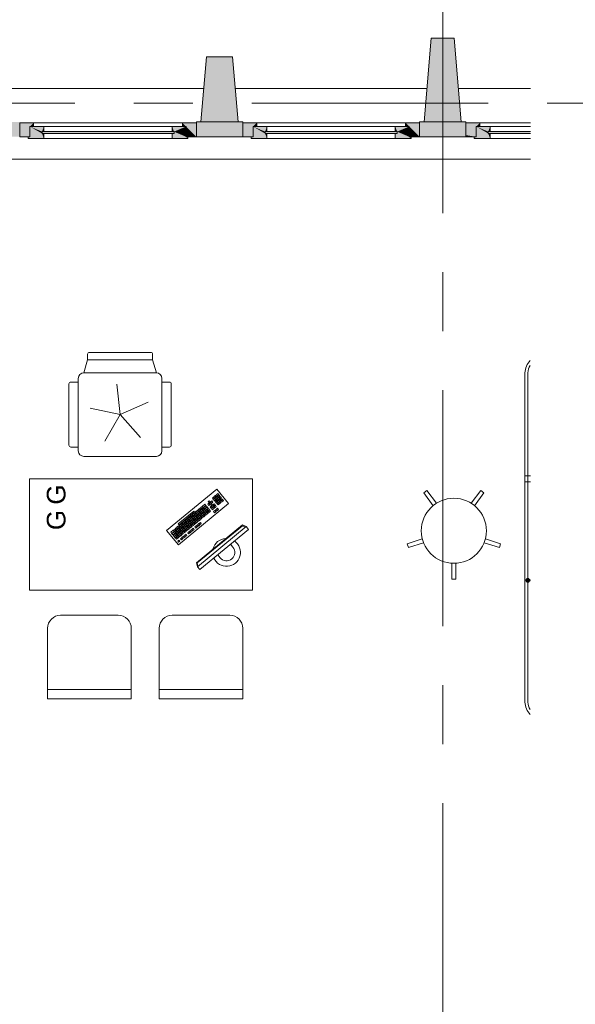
# Model space of a CAD drawing. Header units: centimetres. Extents: x -2574 to 3083, y -1 to 3760.
# Tile 35 of 58: x 1890 to 2189, y 487 to 1016. Entities that reach past the tile are written whole.
import ezdxf

# ---------------------------------------------------------------- set-up
doc = ezdxf.new("R2010")
doc.units = ezdxf.units.CM
doc.linetypes.add('Oś', pattern=[222.25, 127, -31.75, 31.75, -31.75])
for name, color, linetype, lineweight in [('A-ANNO-NOTE', 131, 'Continuous', 13), ('A-GLAZ', 151, 'Continuous', 13), ('A-WALL', 113, 'Continuous', 13), ('I-FURN', 30, 'Continuous', 9), ('Q-SPCQ', 91, 'Continuous', 9), ('S-GRID', 1, 'Continuous', 13)]:
    doc.layers.add(name, color=color, linetype=linetype, lineweight=lineweight)
doc.layers.add('A-WALL-PATT', color=111, linetype='Continuous', lineweight=13, plot=False)
doc.styles.add('Arial_1', font='arial.ttf', dxfattribs={"height": 10})

msp = doc.modelspace()

# ---------------------------------------------------------------- linework, layer by layer
at = {"layer": 'A-GLAZ', "color": 251, "lineweight": 9}
for p, q in [((1897.38, 960.83), (1889.88, 960.83)), ((1889.88, 960.83), (1889.88, 953.33)), ((1889.88, 960.83), (1984.88, 960.83)), ((1897.38, 958.83), (1897.38, 960.83)), ((1977.38, 960.83), (1897.38, 960.83)), ((1984.88, 960.83), (1977.38, 960.83)), ((1977.38, 960.83), (1977.38, 958.83)), ((1984.88, 953.33), (1984.88, 960.83)), ((2017.38, 960.83), (2009.88, 960.83)), ((2009.88, 960.83), (2009.88, 953.33)), ((2009.88, 960.83), (2104.88, 960.83)), ((2017.38, 958.83), (2017.38, 960.83)), ((2097.38, 960.83), (2017.38, 960.83)), ((2104.88, 960.83), (2097.38, 960.83)), ((2097.38, 960.83), (2097.38, 958.83)), ((2104.88, 953.33), (2104.88, 960.83)), ((2137.38, 960.83), (2129.88, 960.83)), ((2129.88, 960.83), (2129.88, 953.33)), ((2129.88, 960.83), (2164.52, 960.83)), ((2137.38, 958.83), (2137.38, 960.83)), ((2164.52, 960.83), (2137.38, 960.83)), ((1902.88, 958.83), (1895.38, 958.83)), ((1895.38, 958.83), (1895.38, 953.33)), ((1895.38, 953.33), (1895.38, 958.83)), ((1895.38, 958.83), (1897.38, 958.83)), ((1972.88, 956.08), (1901.88, 956.08)), ((1901.88, 956.08), (1901.88, 955.08)), ((1901.88, 955.08), (1901.88, 956.08)), ((1901.88, 956.08), (1902.88, 956.08)), ((1901.88, 955.08), (1972.88, 955.08)), ((1902.88, 955.08), (1901.88, 955.08)), ((1902.88, 956.08), (1902.88, 958.83)), ((1971.88, 958.83), (1902.88, 958.83)), ((1902.88, 952.33), (1902.88, 955.08)), ((1979.38, 958.83), (1971.88, 958.83)), ((1971.88, 958.83), (1971.88, 956.08)), ((1971.88, 956.08), (1972.88, 956.08)), ((1971.88, 955.08), (1971.88, 952.33)), ((1972.88, 955.08), (1971.88, 955.08)), ((1972.88, 955.08), (1972.88, 956.08)), ((1972.88, 956.08), (1972.88, 955.08)), ((1977.38, 958.83), (1979.38, 958.83)), ((1979.38, 953.33), (1979.38, 958.83)), ((1979.38, 958.83), (1979.38, 953.33)), ((2022.88, 958.83), (2015.38, 958.83)), ((2015.38, 958.83), (2015.38, 953.33)), ((2015.38, 953.33), (2015.38, 958.83)), ((2015.38, 958.83), (2017.38, 958.83)), ((2092.88, 956.08), (2021.88, 956.08)), ((2021.88, 956.08), (2021.88, 955.08)), ((2021.88, 955.08), (2021.88, 956.08)), ((2021.88, 956.08), (2022.88, 956.08)), ((2021.88, 955.08), (2092.88, 955.08)), ((2022.88, 955.08), (2021.88, 955.08)), ((2022.88, 956.08), (2022.88, 958.83)), ((2091.88, 958.83), (2022.88, 958.83)), ((2022.88, 952.33), (2022.88, 955.08)), ((2099.38, 958.83), (2091.88, 958.83)), ((2091.88, 958.83), (2091.88, 956.08)), ((2091.88, 956.08), (2092.88, 956.08)), ((2091.88, 955.08), (2091.88, 952.33)), ((2092.88, 955.08), (2091.88, 955.08)), ((2092.88, 955.08), (2092.88, 956.08)), ((2092.88, 956.08), (2092.88, 955.08)), ((2097.38, 958.83), (2099.38, 958.83)), ((2099.38, 953.33), (2099.38, 958.83)), ((2099.38, 958.83), (2099.38, 953.33)), ((2142.88, 958.83), (2135.38, 958.83)), ((2135.38, 958.83), (2135.38, 953.33)), ((2135.38, 953.33), (2135.38, 958.83)), ((2135.38, 958.83), (2137.38, 958.83)), ((2164.52, 956.08), (2141.88, 956.08)), ((2141.88, 956.08), (2141.88, 955.08)), ((2141.88, 955.08), (2141.88, 956.08)), ((2141.88, 956.08), (2142.88, 956.08)), ((2141.88, 955.08), (2164.52, 955.08)), ((2142.88, 955.08), (2141.88, 955.08)), ((2142.88, 956.08), (2142.88, 958.83)), ((2164.52, 958.83), (2142.88, 958.83)), ((2142.88, 952.33), (2142.88, 955.08)), ((1889.88, 953.33), (1895.38, 953.33)), ((1895.38, 953.33), (1894.38, 953.33)), ((1894.38, 953.33), (1894.38, 952.33)), ((1894.38, 952.33), (1902.88, 952.33)), ((1971.88, 952.33), (1902.88, 952.33)), ((1971.88, 952.33), (1980.38, 952.33)), ((1980.38, 953.33), (1979.38, 953.33)), ((1979.38, 953.33), (1984.88, 953.33)), ((1980.38, 952.33), (1980.38, 953.33)), ((2009.88, 953.33), (2015.38, 953.33)), ((2015.38, 953.33), (2014.38, 953.33)), ((2014.38, 953.33), (2014.38, 952.33)), ((2014.38, 952.33), (2022.88, 952.33)), ((2091.88, 952.33), (2022.88, 952.33)), ((2091.88, 952.33), (2100.38, 952.33)), ((2100.38, 953.33), (2099.38, 953.33)), ((2099.38, 953.33), (2104.88, 953.33)), ((2100.38, 952.33), (2100.38, 953.33)), ((2129.88, 953.33), (2135.38, 953.33)), ((2135.38, 953.33), (2134.38, 953.33)), ((2134.38, 953.33), (2134.38, 952.33)), ((2134.38, 952.33), (2142.88, 952.33)), ((2164.52, 952.33), (2142.88, 952.33))]:
    msp.add_line(p, q, dxfattribs=at)
at = {"layer": 'A-GLAZ', "color": 251, "linetype": 'Continuous', "lineweight": 9, "extrusion": (0, 0, -1)}
for points in [[(-1895.38, 953.33), (-1889.88, 960.83), (-1889.88, 953.33)], [(-1889.88, 960.83), (-1895.38, 953.33), (-1895.38, 958.83)], [(-1889.88, 960.83), (-1895.38, 958.83), (-1897.38, 960.83)], [(-1897.38, 960.83), (-1895.38, 958.83), (-1897.38, 958.83)], [(-1979.38, 958.83), (-1977.38, 960.83), (-1977.38, 958.83)], [(-1977.38, 960.83), (-1979.38, 958.83), (-1984.88, 960.83)], [(-1984.88, 960.83), (-1979.38, 958.83), (-1984.88, 953.33)], [(-2015.38, 953.33), (-2009.88, 960.83), (-2009.88, 953.33)], [(-2009.88, 960.83), (-2015.38, 953.33), (-2015.38, 958.83)], [(-2009.88, 960.83), (-2015.38, 958.83), (-2017.38, 960.83)], [(-2017.38, 960.83), (-2015.38, 958.83), (-2017.38, 958.83)], [(-2099.38, 958.83), (-2097.38, 960.83), (-2097.38, 958.83)], [(-2097.38, 960.83), (-2099.38, 958.83), (-2104.88, 960.83)], [(-2104.88, 960.83), (-2099.38, 958.83), (-2104.88, 953.33)], [(-2129.88, 954.18), (-2135.38, 953.33), (-2129.88, 960.83)], [(-2129.88, 960.83), (-2135.38, 953.33), (-2135.38, 958.83)], [(-2129.88, 960.83), (-2135.38, 958.83), (-2137.38, 960.83)], [(-2137.38, 960.83), (-2135.38, 958.83), (-2137.38, 958.83)], [(-1895.38, 953.33), (-1902.88, 952.33), (-1895.38, 958.83)], [(-1895.38, 958.83), (-1902.88, 952.33), (-1901.88, 955.08)], [(-1895.38, 958.83), (-1901.88, 956.08), (-1902.88, 958.83)], [(-1901.88, 956.08), (-1895.38, 958.83), (-1901.88, 955.08)], [(-1902.88, 958.83), (-1901.88, 956.08), (-1902.88, 956.08)], [(-1960.21, 955.08), (-1901.88, 956.08), (-1901.88, 955.08)], [(-1901.88, 956.08), (-1960.21, 955.08), (-1972.88, 956.08)], [(-1901.88, 955.08), (-1902.88, 952.33), (-1902.88, 955.08)], [(-1972.88, 956.08), (-1960.21, 955.08), (-1972.88, 955.08)], [(-1972.88, 956.08), (-1971.88, 958.83), (-1971.88, 956.08)], [(-1971.88, 958.83), (-1972.88, 956.08), (-1979.38, 958.83)], [(-1980.38, 952.33), (-1971.88, 955.08), (-1971.88, 952.33)], [(-1971.88, 955.08), (-1980.38, 952.33), (-1972.88, 955.08)], [(-1979.38, 958.83), (-1972.88, 956.08), (-1979.38, 953.33)], [(-1972.88, 955.08), (-1980.38, 952.33), (-1972.88, 956.08)], [(-1972.88, 956.08), (-1980.38, 952.33), (-1979.38, 953.33)], [(-1984.88, 953.33), (-1979.38, 958.83), (-1979.38, 953.33)], [(-2015.38, 953.33), (-2022.88, 952.33), (-2015.38, 958.83)], [(-2015.38, 958.83), (-2022.88, 952.33), (-2021.88, 955.08)], [(-2015.38, 958.83), (-2021.88, 956.08), (-2022.88, 958.83)], [(-2021.88, 956.08), (-2015.38, 958.83), (-2021.88, 955.08)], [(-2022.88, 958.83), (-2021.88, 956.08), (-2022.88, 956.08)], [(-2080.21, 955.08), (-2021.88, 956.08), (-2021.88, 955.08)], [(-2021.88, 956.08), (-2080.21, 955.08), (-2092.88, 956.08)], [(-2021.88, 955.08), (-2022.88, 952.33), (-2022.88, 955.08)], [(-2092.88, 956.08), (-2080.21, 955.08), (-2092.88, 955.08)], [(-2092.88, 956.08), (-2091.88, 958.83), (-2091.88, 956.08)], [(-2091.88, 958.83), (-2092.88, 956.08), (-2099.38, 958.83)], [(-2100.38, 952.33), (-2091.88, 955.08), (-2091.88, 952.33)], [(-2091.88, 955.08), (-2100.38, 952.33), (-2092.88, 955.08)], [(-2099.38, 958.83), (-2092.88, 956.08), (-2099.38, 953.33)], [(-2092.88, 955.08), (-2100.38, 952.33), (-2092.88, 956.08)], [(-2092.88, 956.08), (-2100.38, 952.33), (-2099.38, 953.33)], [(-2104.88, 953.33), (-2099.38, 958.83), (-2099.38, 953.33)], [(-2135.38, 953.33), (-2129.88, 954.18), (-2129.88, 953.33)], [(-2135.38, 953.33), (-2142.88, 952.33), (-2135.38, 958.83)], [(-2135.38, 958.83), (-2142.88, 952.33), (-2141.88, 955.08)], [(-2135.38, 958.83), (-2141.88, 956.08), (-2142.88, 958.83)], [(-2141.88, 956.08), (-2135.38, 958.83), (-2141.88, 955.08)], [(-2142.88, 958.83), (-2141.88, 956.08), (-2142.88, 956.08)], [(-2164.52, 955.08), (-2141.88, 956.08), (-2141.88, 955.08)], [(-2141.88, 956.08), (-2164.52, 955.08), (-2164.52, 956.08)], [(-2141.88, 955.08), (-2142.88, 952.33), (-2142.88, 955.08)], [(-1902.88, 952.33), (-1894.38, 953.33), (-1894.38, 952.33)], [(-1894.38, 953.33), (-1902.88, 952.33), (-1895.38, 953.33)], [(-1979.38, 953.33), (-1980.38, 952.33), (-1980.38, 953.33)], [(-2022.88, 952.33), (-2014.38, 953.33), (-2014.38, 952.33)], [(-2014.38, 953.33), (-2022.88, 952.33), (-2015.38, 953.33)], [(-2099.38, 953.33), (-2100.38, 952.33), (-2100.38, 953.33)], [(-2142.88, 952.33), (-2134.38, 953.33), (-2134.38, 952.33)], [(-2134.38, 953.33), (-2142.88, 952.33), (-2135.38, 953.33)]]:
    msp.add_solid(points, dxfattribs=at)
at = {"layer": 'A-WALL', "color": 251, "lineweight": 9}
for p, q in [((2111.23, 1006.33), (2107.38, 961.33)), ((2123.52, 1006.33), (2111.23, 1006.33)), ((2127.38, 961.33), (2123.52, 1006.33)), ((1990.38, 996.33), (1987.38, 961.33)), ((2004.38, 996.33), (1990.38, 996.33)), ((2007.38, 961.33), (2004.38, 996.33)), ((1885.83, 979.33), (1988.92, 979.33)), ((2005.83, 979.33), (2108.92, 979.33)), ((2125.83, 979.33), (2164.52, 979.33)), ((1987.38, 961.33), (1984.88, 961.33)), ((1984.88, 961.33), (1984.88, 960.83)), ((2007.38, 961.33), (1987.38, 961.33)), ((1987.38, 961.33), (2007.38, 961.33)), ((2009.88, 961.33), (2007.38, 961.33)), ((2009.88, 960.83), (2009.88, 961.33)), ((2107.38, 961.33), (2104.88, 961.33)), ((2104.88, 961.33), (2104.88, 960.83)), ((2127.38, 961.33), (2107.38, 961.33)), ((2107.38, 961.33), (2127.38, 961.33)), ((2129.88, 961.33), (2127.38, 961.33)), ((2129.88, 960.83), (2129.88, 961.33)), ((1984.88, 953.33), (2009.88, 953.33)), ((2104.88, 953.33), (2129.88, 953.33)), ((2164.52, 941.33), (1883.38, 941.33))]:
    msp.add_line(p, q, dxfattribs=at)
at = {"layer": 'A-WALL', "color": 251, "linetype": 'Continuous', "lineweight": 9, "extrusion": (0, 0, -1)}
for points in [[(-2108.09, 961.33), (-2111.23, 1006.33), (-2107.38, 961.33)], [(-2111.23, 1006.33), (-2108.09, 961.33), (-2127.38, 961.33)], [(-2111.23, 1006.33), (-2127.38, 961.33), (-2123.52, 1006.33)], [(-1989.28, 983.53), (-2007.38, 961.33), (-1990.38, 996.33)], [(-1990.38, 996.33), (-2007.38, 961.33), (-2004.38, 996.33)], [(-2007.38, 961.33), (-1989.28, 983.53), (-1987.38, 961.33)]]:
    msp.add_solid(points, dxfattribs=at)
at = {"layer": 'A-WALL-PATT', "color": 251, "linetype": 'Continuous', "lineweight": 9, "extrusion": (0, 0, -1)}
for points in [[(-1864.88, 961.33), (-1871.38, 953.33), (-1889.88, 961.33)], [(-1889.88, 961.33), (-1871.38, 953.33), (-1882.36, 953.33)], [(-1889.88, 961.33), (-1882.36, 953.33), (-1889.88, 953.33)], [(-1984.88, 954.18), (-2009.88, 953.33), (-1984.88, 961.33)], [(-1984.88, 961.33), (-2009.88, 953.33), (-2009.88, 961.33)], [(-2108.09, 953.33), (-2104.88, 961.33), (-2104.88, 953.33)], [(-2104.88, 961.33), (-2108.09, 953.33), (-2129.88, 961.33)], [(-2129.88, 961.33), (-2108.09, 953.33), (-2129.88, 953.33)], [(-2009.88, 953.33), (-1984.88, 954.18), (-1984.88, 953.33)]]:
    msp.add_solid(points, dxfattribs=at)
at = {"layer": 'I-FURN', "color": 253, "lineweight": 9}
for p, q in [((1960.38, 837.33), (1927.38, 837.33)), ((1924.38, 826.33), (1926.38, 833.33)), ((1926.38, 833.33), (1926.38, 836.33)), ((1961.38, 833.33), (1926.38, 833.33)), ((1961.38, 836.33), (1961.38, 833.33)), ((1961.38, 833.33), (1963.38, 826.33)), ((1921.38, 821.33), (1917.38, 821.33)), ((1921.38, 823.33), (1921.38, 784.33)), ((1963.38, 826.33), (1924.38, 826.33)), ((1966.38, 784.33), (1966.38, 823.33)), ((1966.38, 821.33), (1970.38, 821.33)), ((1916.38, 820.33), (1916.38, 787.33)), ((1943.88, 803.83), (1942.15, 820.24)), ((1971.38, 787.33), (1971.38, 820.33)), ((1927.74, 807.26), (1943.88, 803.83)), ((1958.95, 810.54), (1943.88, 803.83)), ((1943.88, 803.83), (1935.63, 789.54)), ((1943.88, 803.83), (1954.92, 791.56)), ((1921.38, 786.33), (1917.38, 786.33)), ((1966.38, 786.33), (1970.38, 786.33)), ((1924.38, 781.33), (1963.38, 781.33)), ((1895.14, 769.33), (2015.14, 769.33)), ((1895.14, 709.33), (1895.14, 769.33)), ((2015.14, 769.33), (2015.14, 709.33)), ((1968.86, 741.48), (1995.89, 763.71)), ((1995.89, 763.71), (2002.24, 755.98)), ((1994.12, 759.41), (1993.5, 758.9)), ((1993.5, 758.9), (1994.01, 758.28)), ((1994.01, 758.28), (1994.63, 758.79)), ((1994.63, 758.79), (1994.12, 759.41)), ((1994.76, 758.63), (1994.14, 758.12)), ((1994.14, 758.12), (1994.65, 757.51)), ((1994.9, 760.04), (1994.28, 759.53)), ((1994.28, 759.53), (1994.79, 758.91)), ((1994.65, 757.51), (1995.27, 758.01)), ((1995.27, 758.01), (1994.76, 758.63)), ((1995.39, 757.86), (1994.78, 757.35)), ((1994.79, 758.91), (1995.4, 759.42)), ((1995.4, 759.42), (1994.9, 760.04)), ((1995.53, 759.27), (1994.91, 758.76)), ((1994.91, 758.76), (1995.42, 758.14)), ((1995.67, 760.68), (1995.05, 760.17)), ((1995.05, 760.17), (1995.56, 759.55)), ((1995.9, 757.24), (1995.39, 757.86)), ((1995.42, 758.14), (1996.04, 758.65)), ((1996.04, 758.65), (1995.53, 759.27)), ((1996.17, 758.5), (1995.55, 757.99)), ((1995.55, 757.99), (1996.06, 757.37)), ((1995.56, 759.55), (1996.18, 760.06)), ((1996.18, 760.06), (1995.67, 760.68)), ((1996.3, 759.9), (1995.68, 759.4)), ((1995.68, 759.4), (1996.19, 758.78)), ((1996.44, 761.31), (1995.82, 760.8)), ((1995.82, 760.8), (1996.33, 760.18)), ((1996.06, 757.37), (1996.67, 757.88)), ((1996.67, 757.88), (1996.17, 758.5)), ((1996.8, 757.72), (1996.18, 757.22)), ((1996.19, 758.78), (1996.81, 759.29)), ((1996.81, 759.29), (1996.3, 759.9)), ((1996.94, 759.13), (1996.32, 758.62)), ((1996.32, 758.62), (1996.83, 758)), ((1996.33, 760.18), (1996.95, 760.69)), ((1996.95, 760.69), (1996.44, 761.31)), ((1997.08, 760.54), (1996.46, 760.03)), ((1996.46, 760.03), (1996.97, 759.41)), ((1997.31, 757.11), (1996.8, 757.72)), ((1996.83, 758), (1997.45, 758.51)), ((1997.45, 758.51), (1996.94, 759.13)), ((1997.57, 758.36), (1996.96, 757.85)), ((1996.96, 757.85), (1997.46, 757.23)), ((1996.97, 759.41), (1997.58, 759.92)), ((1997.58, 759.92), (1997.08, 760.54)), ((1997.71, 759.77), (1997.09, 759.26)), ((1997.09, 759.26), (1997.6, 758.64)), ((1997.46, 757.23), (1998.08, 757.74)), ((1998.08, 757.74), (1997.57, 758.36)), ((1997.6, 758.64), (1998.22, 759.15)), ((1998.22, 759.15), (1997.71, 759.77)), ((1998.35, 758.99), (1997.73, 758.49)), ((1997.73, 758.49), (1998.24, 757.87)), ((1998.24, 757.87), (1998.85, 758.38)), ((1998.85, 758.38), (1998.35, 758.99)), ((1998.98, 758.22), (1998.36, 757.71)), ((1998.36, 757.71), (1998.87, 757.1)), ((1999.49, 757.6), (1998.98, 758.22)), ((2002.24, 755.98), (1975.21, 733.75)), ((1985.63, 752.42), (1985.01, 751.91)), ((1986.13, 751.8), (1985.63, 752.42)), ((1986.4, 753.05), (1985.78, 752.55)), ((1985.78, 752.55), (1986.29, 751.93)), ((1986.29, 751.93), (1986.91, 752.44)), ((1986.91, 752.44), (1986.4, 753.05)), ((1987.17, 753.69), (1986.55, 753.18)), ((1986.55, 753.18), (1987.06, 752.56)), ((1987.06, 752.56), (1987.68, 753.07)), ((1987.68, 753.07), (1987.17, 753.69)), ((1987.81, 752.92), (1987.19, 752.41)), ((1987.19, 752.41), (1987.7, 751.79)), ((1987.94, 754.32), (1987.33, 753.82)), ((1987.33, 753.82), (1987.83, 753.2)), ((1988.31, 752.3), (1987.81, 752.92)), ((1987.83, 753.2), (1988.45, 753.71)), ((1988.45, 753.71), (1987.94, 754.32)), ((1988.58, 753.55), (1987.96, 753.04)), ((1987.96, 753.04), (1988.47, 752.43)), ((1989.49, 755.59), (1988.1, 754.45)), ((1988.1, 754.45), (1988.61, 753.83)), ((1988.47, 752.43), (1989.09, 752.93)), ((1989.09, 752.93), (1988.58, 753.55)), ((1989.21, 752.78), (1988.6, 752.27)), ((1988.61, 753.83), (1990, 754.98)), ((1990.12, 754.82), (1988.73, 753.68)), ((1988.73, 753.68), (1989.24, 753.06)), ((1989.72, 752.16), (1989.21, 752.78)), ((1989.24, 753.06), (1990.63, 754.2)), ((1990.76, 754.05), (1989.37, 752.91)), ((1989.37, 752.91), (1989.88, 752.29)), ((1990, 754.98), (1989.49, 755.59)), ((1989.88, 752.29), (1991.27, 753.43)), ((1990.62, 752.64), (1990, 752.13)), ((1990.63, 754.2), (1990.12, 754.82)), ((1991.13, 752.02), (1990.62, 752.64)), ((1991.27, 753.43), (1990.76, 754.05)), ((1991.39, 753.28), (1990.78, 752.77)), ((1990.78, 752.77), (1991.28, 752.15)), ((1991.67, 756.09), (1991.05, 755.58)), ((1991.05, 755.58), (1991.56, 754.97)), ((1991.81, 757.5), (1991.19, 756.99)), ((1991.19, 756.99), (1991.7, 756.37)), ((1991.28, 752.15), (1991.9, 752.66)), ((1991.9, 752.66), (1991.39, 753.28)), ((1992.03, 752.5), (1991.41, 752)), ((1991.56, 754.97), (1992.18, 755.47)), ((1992.18, 755.47), (1991.67, 756.09)), ((1991.7, 756.37), (1992.31, 756.88)), ((1992.31, 756.88), (1991.81, 757.5)), ((1992.44, 756.73), (1991.82, 756.22)), ((1991.82, 756.22), (1992.33, 755.6)), ((1992.54, 751.89), (1992.03, 752.5)), ((1992.94, 754.55), (1992.32, 754.04)), ((1992.32, 754.04), (1992.83, 753.42)), ((1992.33, 755.6), (1992.95, 756.11)), ((1992.95, 756.11), (1992.44, 756.73)), ((1993.08, 755.96), (1992.46, 755.45)), ((1992.46, 755.45), (1992.97, 754.83)), ((1993.21, 757.36), (1992.6, 756.85)), ((1992.6, 756.85), (1993.1, 756.24)), ((1992.83, 753.42), (1993.45, 753.93)), ((1993.45, 753.93), (1992.94, 754.55)), ((1993.57, 753.78), (1992.96, 753.27)), ((1992.96, 753.27), (1993.46, 752.65)), ((1992.97, 754.83), (1993.58, 755.34)), ((1993.58, 755.34), (1993.08, 755.96)), ((1993.71, 755.18), (1993.09, 754.67)), ((1993.09, 754.67), (1993.6, 754.06)), ((1993.1, 756.24), (1993.72, 756.74)), ((1993.72, 756.74), (1993.21, 757.36)), ((1993.46, 752.65), (1994.08, 753.16)), ((1994.08, 753.16), (1993.57, 753.78)), ((1993.6, 754.06), (1994.22, 754.56)), ((1994.22, 754.56), (1993.71, 755.18)), ((1994.35, 754.41), (1993.73, 753.9)), ((1993.73, 753.9), (1994.24, 753.28)), ((1994.48, 755.82), (1993.87, 755.31)), ((1993.87, 755.31), (1994.37, 754.69)), ((1994.24, 753.28), (1994.85, 753.79)), ((1994.85, 753.79), (1994.35, 754.41)), ((1994.37, 754.69), (1994.99, 755.2)), ((1994.99, 755.2), (1994.48, 755.82)), ((1995.12, 755.05), (1994.5, 754.54)), ((1994.5, 754.54), (1995.01, 753.92)), ((1994.78, 757.35), (1995.28, 756.73)), ((1995.54, 752.8), (1994.92, 752.29)), ((1995.01, 753.92), (1995.63, 754.43)), ((1995.63, 754.43), (1995.12, 755.05)), ((1995.28, 756.73), (1995.9, 757.24)), ((1996.03, 757.09), (1995.41, 756.58)), ((1995.41, 756.58), (1995.92, 755.96)), ((1996.05, 752.18), (1995.54, 752.8)), ((1996.31, 753.44), (1995.69, 752.93)), ((1995.69, 752.93), (1996.2, 752.31)), ((1995.92, 755.96), (1996.54, 756.47)), ((1996.54, 756.47), (1996.03, 757.09)), ((1996.66, 756.32), (1996.05, 755.81)), ((1996.05, 755.81), (1996.55, 755.19)), ((1996.18, 757.22), (1996.69, 756.6)), ((1996.2, 752.31), (1996.82, 752.82)), ((1996.82, 752.82), (1996.31, 753.44)), ((1996.55, 755.19), (1997.17, 755.7)), ((1997.17, 755.7), (1996.66, 756.32)), ((1996.69, 756.6), (1997.31, 757.11)), ((1997.44, 756.95), (1996.82, 756.44)), ((1996.82, 756.44), (1997.33, 755.82)), ((1997.33, 755.82), (1997.94, 756.33)), ((1997.94, 756.33), (1997.44, 756.95)), ((1998.21, 757.59), (1997.59, 757.08)), ((1997.59, 757.08), (1998.1, 756.46)), ((1998.1, 756.46), (1998.72, 756.97)), ((1998.72, 756.97), (1998.21, 757.59)), ((1998.87, 757.1), (1999.49, 757.6)), ((1975.1, 745.06), (1983.45, 751.92)), ((1983.95, 751.3), (1975.61, 744.44)), ((1979.45, 747.34), (1978.83, 746.83)), ((1980.59, 745.95), (1979.45, 747.34)), ((1980.22, 747.97), (1979.6, 747.46)), ((1979.6, 747.46), (1980.11, 746.85)), ((1980.11, 746.85), (1980.73, 747.35)), ((1980.73, 747.35), (1980.22, 747.97)), ((1980.85, 747.2), (1980.24, 746.69)), ((1980.99, 748.61), (1980.37, 748.1)), ((1980.37, 748.1), (1980.88, 747.48)), ((1981.36, 746.58), (1980.85, 747.2)), ((1980.88, 747.48), (1981.5, 747.99)), ((1981.5, 747.99), (1980.99, 748.61)), ((1981.63, 747.84), (1981.01, 747.33)), ((1981.01, 747.33), (1981.52, 746.71)), ((1981.76, 749.24), (1981.15, 748.73)), ((1981.15, 748.73), (1981.65, 748.12)), ((1981.52, 746.71), (1982.14, 747.22)), ((1982.14, 747.22), (1981.63, 747.84)), ((1982.26, 747.06), (1981.64, 746.55)), ((1981.65, 748.12), (1982.27, 748.63)), ((1982.27, 748.63), (1981.76, 749.24)), ((1982.4, 748.47), (1981.78, 747.96)), ((1981.78, 747.96), (1982.29, 747.34)), ((1982.54, 749.88), (1981.92, 749.37)), ((1981.92, 749.37), (1982.43, 748.75)), ((1982.77, 746.45), (1982.26, 747.06)), ((1982.29, 747.34), (1982.91, 747.85)), ((1982.91, 747.85), (1982.4, 748.47)), ((1983.03, 747.7), (1982.42, 747.19)), ((1982.42, 747.19), (1982.93, 746.57)), ((1982.43, 748.75), (1983.05, 749.26)), ((1983.05, 749.26), (1982.54, 749.88)), ((1983.17, 749.11), (1982.55, 748.6)), ((1982.55, 748.6), (1983.06, 747.98)), ((1983.31, 750.51), (1982.69, 750.01)), ((1982.69, 750.01), (1983.2, 749.39)), ((1982.93, 746.57), (1983.54, 747.08)), ((1983.54, 747.08), (1983.03, 747.7)), ((1983.06, 747.98), (1983.68, 748.49)), ((1983.68, 748.49), (1983.17, 749.11)), ((1983.81, 748.33), (1983.19, 747.83)), ((1983.19, 747.83), (1983.7, 747.21)), ((1983.2, 749.39), (1983.82, 749.9)), ((1983.82, 749.9), (1983.31, 750.51)), ((1983.94, 749.74), (1983.33, 749.23)), ((1983.33, 749.23), (1983.83, 748.61)), ((1983.45, 751.92), (1983.95, 751.3)), ((1984.08, 751.15), (1983.46, 750.64)), ((1983.46, 750.64), (1983.97, 750.02)), ((1983.7, 747.21), (1984.32, 747.72)), ((1984.32, 747.72), (1983.81, 748.33)), ((1984.44, 747.56), (1983.82, 747.05)), ((1983.82, 747.05), (1984.33, 746.43)), ((1983.83, 748.61), (1984.45, 749.12)), ((1984.45, 749.12), (1983.94, 749.74)), ((1984.58, 748.97), (1983.96, 748.46)), ((1983.96, 748.46), (1984.47, 747.84)), ((1983.97, 750.02), (1984.59, 750.53)), ((1984.59, 750.53), (1984.08, 751.15)), ((1984.72, 750.38), (1984.1, 749.87)), ((1984.1, 749.87), (1984.61, 749.25)), ((1984.85, 751.78), (1984.24, 751.28)), ((1984.24, 751.28), (1984.74, 750.66)), ((1984.95, 746.94), (1984.44, 747.56)), ((1984.47, 747.84), (1985.09, 748.35)), ((1985.09, 748.35), (1984.58, 748.97)), ((1985.21, 748.2), (1984.6, 747.69)), ((1984.6, 747.69), (1985.1, 747.07)), ((1984.61, 749.25), (1985.23, 749.76)), ((1985.23, 749.76), (1984.72, 750.38)), ((1985.35, 749.6), (1984.73, 749.1)), ((1984.73, 749.1), (1985.24, 748.48)), ((1984.74, 750.66), (1985.36, 751.17)), ((1985.36, 751.17), (1984.85, 751.78)), ((1985.49, 751.01), (1984.87, 750.5)), ((1984.87, 750.5), (1985.38, 749.89)), ((1985.01, 751.91), (1985.52, 751.29)), ((1985.1, 747.07), (1985.72, 747.58)), ((1985.72, 747.58), (1985.21, 748.2)), ((1985.85, 747.42), (1985.23, 746.92)), ((1985.24, 748.48), (1985.86, 748.99)), ((1985.86, 748.99), (1985.35, 749.6)), ((1985.99, 748.83), (1985.37, 748.32)), ((1985.37, 748.32), (1985.88, 747.71)), ((1985.38, 749.89), (1986, 750.39)), ((1986, 750.39), (1985.49, 751.01)), ((1986.12, 750.24), (1985.51, 749.73)), ((1985.51, 749.73), (1986.01, 749.11)), ((1985.52, 751.29), (1986.13, 751.8)), ((1986.26, 751.65), (1985.64, 751.14)), ((1985.64, 751.14), (1986.15, 750.52)), ((1986.36, 746.81), (1985.85, 747.42)), ((1985.88, 747.71), (1986.5, 748.21)), ((1986.5, 748.21), (1985.99, 748.83)), ((1986.62, 748.06), (1986, 747.55)), ((1986, 747.55), (1986.51, 746.93)), ((1986.01, 749.11), (1986.63, 749.62)), ((1986.63, 749.62), (1986.12, 750.24)), ((1986.76, 749.47), (1986.14, 748.96)), ((1986.14, 748.96), (1986.65, 748.34)), ((1986.15, 750.52), (1986.77, 751.03)), ((1986.77, 751.03), (1986.26, 751.65)), ((1986.9, 750.87), (1986.28, 750.37)), ((1986.28, 750.37), (1986.79, 749.75)), ((1987.03, 752.28), (1986.42, 751.77)), ((1986.42, 751.77), (1986.92, 751.16)), ((1986.51, 746.93), (1987.13, 747.44)), ((1987.13, 747.44), (1986.62, 748.06)), ((1986.65, 748.34), (1987.27, 748.85)), ((1987.27, 748.85), (1986.76, 749.47)), ((1987.39, 748.69), (1986.78, 748.19)), ((1986.78, 748.19), (1987.28, 747.57)), ((1986.79, 749.75), (1987.4, 750.26)), ((1987.4, 750.26), (1986.9, 750.87)), ((1987.53, 750.1), (1986.91, 749.59)), ((1986.91, 749.59), (1987.42, 748.98)), ((1986.92, 751.16), (1987.54, 751.66)), ((1987.54, 751.66), (1987.03, 752.28)), ((1987.67, 751.51), (1987.05, 751)), ((1987.05, 751), (1987.56, 750.38)), ((1987.28, 747.57), (1987.9, 748.08)), ((1987.9, 748.08), (1987.39, 748.69)), ((1987.42, 748.98), (1988.04, 749.48)), ((1988.04, 749.48), (1987.53, 750.1)), ((1988.17, 749.33), (1987.55, 748.82)), ((1987.55, 748.82), (1988.06, 748.2)), ((1987.56, 750.38), (1988.18, 750.89)), ((1988.18, 750.89), (1987.67, 751.51)), ((1988.3, 750.74), (1987.69, 750.23)), ((1987.69, 750.23), (1988.19, 749.61)), ((1987.7, 751.79), (1988.31, 752.3)), ((1988.44, 752.14), (1987.82, 751.64)), ((1987.82, 751.64), (1988.33, 751.02)), ((1988.06, 748.2), (1988.68, 748.71)), ((1988.68, 748.71), (1988.17, 749.33)), ((1988.19, 749.61), (1988.81, 750.12)), ((1988.81, 750.12), (1988.3, 750.74)), ((1988.94, 749.96), (1988.32, 749.46)), ((1988.32, 749.46), (1988.83, 748.84)), ((1988.33, 751.02), (1988.95, 751.53)), ((1988.95, 751.53), (1988.44, 752.14)), ((1989.08, 751.37), (1988.46, 750.86)), ((1988.46, 750.86), (1988.97, 750.25)), ((1988.6, 752.27), (1989.1, 751.65)), ((1988.83, 748.84), (1989.45, 749.35)), ((1989.45, 749.35), (1988.94, 749.96)), ((1988.97, 750.25), (1989.58, 750.75)), ((1989.58, 750.75), (1989.08, 751.37)), ((1989.71, 750.6), (1989.09, 750.09)), ((1989.09, 750.09), (1989.6, 749.47)), ((1989.1, 751.65), (1989.72, 752.16)), ((1989.85, 752.01), (1989.23, 751.5)), ((1989.23, 751.5), (1989.74, 750.88)), ((1989.6, 749.47), (1990.22, 749.98)), ((1990.22, 749.98), (1989.71, 750.6)), ((1989.74, 750.88), (1990.36, 751.39)), ((1990.36, 751.39), (1989.85, 752.01)), ((1990.48, 751.23), (1989.87, 750.73)), ((1989.87, 750.73), (1990.37, 750.11)), ((1990, 752.13), (1990.51, 751.52)), ((1990.37, 750.11), (1990.99, 750.62)), ((1990.99, 750.62), (1990.48, 751.23)), ((1990.51, 751.52), (1991.13, 752.02)), ((1991.26, 751.87), (1990.64, 751.36)), ((1990.64, 751.36), (1991.15, 750.74)), ((1991.15, 750.74), (1991.76, 751.25)), ((1991.76, 751.25), (1991.26, 751.87)), ((1991.41, 752), (1991.92, 751.38)), ((1991.92, 751.38), (1992.54, 751.89)), ((1994.77, 752.17), (1994.15, 751.66)), ((1994.15, 751.66), (1994.66, 751.04)), ((1994.66, 751.04), (1995.28, 751.55)), ((1995.28, 751.55), (1994.77, 752.17)), ((1994.92, 752.29), (1995.43, 751.68)), ((1995.43, 751.68), (1996.05, 752.18)), ((1973.27, 742.26), (1972.65, 741.75)), ((1972.65, 741.75), (1973.16, 741.13)), ((1973.78, 741.64), (1973.27, 742.26)), ((1974.04, 742.89), (1973.42, 742.38)), ((1973.42, 742.38), (1973.93, 741.77)), ((1973.93, 741.77), (1974.55, 742.27)), ((1974.55, 742.27), (1974.04, 742.89)), ((1974.68, 742.12), (1974.06, 741.61)), ((1974.81, 743.53), (1974.2, 743.02)), ((1974.2, 743.02), (1974.7, 742.4)), ((1975.18, 741.5), (1974.68, 742.12)), ((1974.7, 742.4), (1975.32, 742.91)), ((1975.32, 742.91), (1974.81, 743.53)), ((1975.45, 742.75), (1974.83, 742.25)), ((1974.83, 742.25), (1975.34, 741.63)), ((1975.59, 744.16), (1974.97, 743.65)), ((1974.97, 743.65), (1975.48, 743.04)), ((1975.61, 744.44), (1975.1, 745.06)), ((1975.34, 741.63), (1975.96, 742.14)), ((1975.96, 742.14), (1975.45, 742.75)), ((1976.08, 741.98), (1975.47, 741.47)), ((1975.48, 743.04), (1976.09, 743.54)), ((1976.09, 743.54), (1975.59, 744.16)), ((1976.22, 743.39), (1975.6, 742.88)), ((1975.6, 742.88), (1976.11, 742.26)), ((1976.36, 744.8), (1975.74, 744.29)), ((1975.74, 744.29), (1976.25, 743.67)), ((1976.59, 741.36), (1976.08, 741.98)), ((1976.11, 742.26), (1976.73, 742.77)), ((1976.73, 742.77), (1976.22, 743.39)), ((1976.86, 742.62), (1976.24, 742.11)), ((1976.24, 742.11), (1976.75, 741.49)), ((1976.25, 743.67), (1976.87, 744.18)), ((1976.87, 744.18), (1976.36, 744.8)), ((1976.99, 744.02), (1976.38, 743.52)), ((1976.38, 743.52), (1976.88, 742.9)), ((1977.13, 745.43), (1976.51, 744.92)), ((1976.51, 744.92), (1977.02, 744.31)), ((1976.75, 741.49), (1977.36, 742)), ((1977.36, 742), (1976.86, 742.62)), ((1977.49, 741.84), (1976.87, 741.34)), ((1976.88, 742.9), (1977.5, 743.41)), ((1977.5, 743.41), (1976.99, 744.02)), ((1977.63, 743.25), (1977.01, 742.74)), ((1977.01, 742.74), (1977.52, 742.13)), ((1977.02, 744.31), (1977.64, 744.81)), ((1977.64, 744.81), (1977.13, 745.43)), ((1977.77, 744.66), (1977.15, 744.15)), ((1977.15, 744.15), (1977.66, 743.53)), ((1977.28, 745.56), (1977.9, 746.07)), ((1977.79, 744.94), (1977.28, 745.56)), ((1978, 741.23), (1977.49, 741.84)), ((1977.52, 742.13), (1978.14, 742.63)), ((1978.14, 742.63), (1977.63, 743.25)), ((1978.26, 742.48), (1977.65, 741.97)), ((1977.65, 741.97), (1978.15, 741.35)), ((1977.66, 743.53), (1978.27, 744.04)), ((1978.27, 744.04), (1977.77, 744.66)), ((1978.4, 743.89), (1977.78, 743.38)), ((1977.78, 743.38), (1978.29, 742.76)), ((1978.41, 745.45), (1977.79, 744.94)), ((1977.9, 746.07), (1978.41, 745.45)), ((1977.92, 744.79), (1978.54, 745.29)), ((1978.43, 744.17), (1977.92, 744.79)), ((1978.67, 746.7), (1978.06, 746.19)), ((1978.06, 746.19), (1978.57, 745.58)), ((1978.15, 741.35), (1978.77, 741.86)), ((1978.77, 741.86), (1978.26, 742.48)), ((1978.29, 742.76), (1978.91, 743.27)), ((1978.91, 743.27), (1978.4, 743.89)), ((1979.04, 743.11), (1978.42, 742.61)), ((1978.42, 742.61), (1978.93, 741.99)), ((1979.05, 744.68), (1978.43, 744.17)), ((1978.54, 745.29), (1979.05, 744.68)), ((1978.55, 744.01), (1979.17, 744.52)), ((1979.06, 743.4), (1978.55, 744.01)), ((1978.57, 745.58), (1979.18, 746.08)), ((1979.18, 746.08), (1978.67, 746.7)), ((1979.31, 745.93), (1978.69, 745.42)), ((1978.69, 745.42), (1979.2, 744.8)), ((1978.83, 746.83), (1979.34, 746.21)), ((1978.93, 741.99), (1979.54, 742.5)), ((1979.54, 742.5), (1979.04, 743.11)), ((1979.67, 742.34), (1979.05, 741.83)), ((1979.05, 741.83), (1979.56, 741.22)), ((1979.68, 743.9), (1979.06, 743.4)), ((1979.17, 744.52), (1979.68, 743.9)), ((1979.19, 743.24), (1979.81, 743.75)), ((1979.7, 742.62), (1979.19, 743.24)), ((1979.2, 744.8), (1979.82, 745.31)), ((1979.82, 745.31), (1979.31, 745.93)), ((1979.95, 745.16), (1979.33, 744.65)), ((1979.33, 744.65), (1979.84, 744.03)), ((1979.34, 746.21), (1979.96, 746.72)), ((1980.08, 746.57), (1979.46, 746.06)), ((1979.46, 746.06), (1979.97, 745.44)), ((1980.18, 741.72), (1979.67, 742.34)), ((1980.32, 743.13), (1979.7, 742.62)), ((1979.81, 743.75), (1980.32, 743.13)), ((1979.83, 742.47), (1980.44, 742.98)), ((1980.33, 741.85), (1979.83, 742.47)), ((1979.84, 744.03), (1980.45, 744.54)), ((1980.45, 744.54), (1979.95, 745.16)), ((1980.58, 744.39), (1979.96, 743.88)), ((1979.96, 743.88), (1980.47, 743.26)), ((1979.97, 745.44), (1980.59, 745.95)), ((1980.72, 745.79), (1980.1, 745.28)), ((1980.1, 745.28), (1980.61, 744.67)), ((1980.24, 746.69), (1980.75, 746.07)), ((1980.95, 742.36), (1980.33, 741.85)), ((1980.44, 742.98), (1980.95, 742.36)), ((1980.47, 743.26), (1981.09, 743.77)), ((1981.09, 743.77), (1980.58, 744.39)), ((1981.22, 743.61), (1980.6, 743.1)), ((1980.6, 743.1), (1981.11, 742.49)), ((1980.61, 744.67), (1981.23, 745.17)), ((1981.23, 745.17), (1980.72, 745.79)), ((1981.35, 745.02), (1980.73, 744.51)), ((1980.73, 744.51), (1981.24, 743.89)), ((1980.75, 746.07), (1981.36, 746.58)), ((1981.49, 746.43), (1980.87, 745.92)), ((1980.87, 745.92), (1981.38, 745.3)), ((1981.11, 742.49), (1981.72, 742.99)), ((1981.72, 742.99), (1981.22, 743.61)), ((1981.24, 743.89), (1981.86, 744.4)), ((1981.86, 744.4), (1981.35, 745.02)), ((1981.99, 744.25), (1981.37, 743.74)), ((1981.37, 743.74), (1981.88, 743.12)), ((1981.38, 745.3), (1982, 745.81)), ((1982, 745.81), (1981.49, 746.43)), ((1982.13, 745.66), (1981.51, 745.15)), ((1981.51, 745.15), (1982.02, 744.53)), ((1981.64, 746.55), (1982.15, 745.94)), ((1982.41, 742), (1981.79, 741.5)), ((1981.88, 743.12), (1982.5, 743.63)), ((1982.5, 743.63), (1981.99, 744.25)), ((1982.02, 744.53), (1982.63, 745.04)), ((1982.63, 745.04), (1982.13, 745.66)), ((1982.76, 744.88), (1982.14, 744.37)), ((1982.14, 744.37), (1982.65, 743.76)), ((1982.15, 745.94), (1982.77, 746.45)), ((1982.9, 746.29), (1982.28, 745.78)), ((1982.28, 745.78), (1982.79, 745.16)), ((1982.92, 741.39), (1982.41, 742)), ((1983.18, 742.64), (1982.56, 742.13)), ((1982.56, 742.13), (1983.07, 741.51)), ((1982.65, 743.76), (1983.27, 744.27)), ((1983.27, 744.27), (1982.76, 744.88)), ((1982.79, 745.16), (1983.41, 745.67)), ((1983.41, 745.67), (1982.9, 746.29)), ((1983.53, 745.52), (1982.91, 745.01)), ((1982.91, 745.01), (1983.42, 744.39)), ((1983.67, 746.93), (1983.05, 746.42)), ((1983.05, 746.42), (1983.56, 745.8)), ((1983.07, 741.51), (1983.69, 742.02)), ((1983.69, 742.02), (1983.18, 742.64)), ((1983.42, 744.39), (1984.04, 744.9)), ((1984.04, 744.9), (1983.53, 745.52)), ((1983.56, 745.8), (1984.18, 746.31)), ((1984.18, 746.31), (1983.67, 746.93)), ((1984.31, 746.15), (1983.69, 745.65)), ((1983.69, 745.65), (1984.2, 745.03)), ((1984.73, 743.91), (1984.11, 743.4)), ((1984.11, 743.4), (1984.62, 742.78)), ((1984.2, 745.03), (1984.81, 745.54)), ((1984.81, 745.54), (1984.31, 746.15)), ((1984.33, 746.43), (1984.95, 746.94)), ((1985.08, 746.79), (1984.46, 746.28)), ((1984.46, 746.28), (1984.97, 745.66)), ((1984.62, 742.78), (1985.23, 743.29)), ((1985.23, 743.29), (1984.73, 743.91)), ((1985.5, 744.55), (1984.88, 744.04)), ((1984.88, 744.04), (1985.39, 743.42)), ((1984.92, 724.15), (2009.67, 744.5)), ((1984.97, 745.66), (1985.59, 746.17)), ((1985.59, 746.17), (1985.08, 746.79)), ((1985.23, 746.92), (1985.74, 746.3)), ((1985.37, 724), (2009.74, 744.04)), ((1985.39, 743.42), (1986.01, 743.93)), ((1985.44, 721.98), (2011.7, 743.58)), ((1986.01, 743.93), (1985.5, 744.55)), ((1986.27, 745.18), (1985.65, 744.67)), ((1985.65, 744.67), (1986.16, 744.05)), ((1985.74, 746.3), (1986.36, 746.81)), ((1986.16, 744.05), (1986.78, 744.56)), ((1986.78, 744.56), (1986.27, 745.18)), ((1987.04, 745.82), (1986.43, 745.31)), ((1986.43, 745.31), (1986.93, 744.69)), ((2012.97, 742.03), (1986.71, 720.44)), ((1986.93, 744.69), (1987.55, 745.2)), ((1987.55, 745.2), (1987.04, 745.82)), ((2009.67, 744.5), (2011.7, 743.58)), ((2009.74, 744.04), (2011.37, 743.31)), ((2011.7, 743.58), (2012.97, 742.03)), ((1975.21, 733.75), (1968.86, 741.48)), ((1972.5, 741.62), (1971.11, 740.48)), ((1971.11, 740.48), (1971.61, 739.86)), ((1971.61, 739.86), (1973, 741)), ((1973.13, 740.85), (1971.74, 739.71)), ((1971.74, 739.71), (1972.25, 739.09)), ((1972.25, 739.09), (1973.64, 740.23)), ((1973.77, 740.08), (1972.38, 738.93)), ((1972.38, 738.93), (1972.88, 738.32)), ((1973, 741), (1972.5, 741.62)), ((1972.88, 738.32), (1974.27, 739.46)), ((1973.63, 738.67), (1973.01, 738.16)), ((1973.01, 738.16), (1973.52, 737.54)), ((1973.64, 740.23), (1973.13, 740.85)), ((1973.16, 741.13), (1973.78, 741.64)), ((1973.9, 741.48), (1973.29, 740.98)), ((1973.29, 740.98), (1973.79, 740.36)), ((1973.52, 737.54), (1974.14, 738.05)), ((1974.14, 738.05), (1973.63, 738.67)), ((1974.26, 737.9), (1973.65, 737.39)), ((1973.65, 737.39), (1974.15, 736.77)), ((1974.27, 739.46), (1973.77, 740.08)), ((1974.4, 739.3), (1973.78, 738.8)), ((1973.78, 738.8), (1974.29, 738.18)), ((1973.79, 740.36), (1974.41, 740.87)), ((1974.41, 740.87), (1973.9, 741.48)), ((1974.54, 740.71), (1973.92, 740.2)), ((1973.92, 740.2), (1974.43, 739.59)), ((1974.06, 741.61), (1974.57, 740.99)), ((1974.15, 736.77), (1974.77, 737.28)), ((1974.77, 737.28), (1974.26, 737.9)), ((1974.29, 738.18), (1974.91, 738.69)), ((1974.91, 738.69), (1974.4, 739.3)), ((1975.04, 738.53), (1974.42, 738.02)), ((1974.42, 738.02), (1974.93, 737.41)), ((1974.43, 739.59), (1975.05, 740.09)), ((1975.05, 740.09), (1974.54, 740.71)), ((1975.17, 739.94), (1974.56, 739.43)), ((1974.56, 739.43), (1975.06, 738.81)), ((1974.57, 740.99), (1975.18, 741.5)), ((1975.31, 741.35), (1974.69, 740.84)), ((1974.69, 740.84), (1975.2, 740.22)), ((1974.93, 737.41), (1975.54, 737.91)), ((1975.54, 737.91), (1975.04, 738.53)), ((1975.06, 738.81), (1975.68, 739.32)), ((1975.68, 739.32), (1975.17, 739.94)), ((1975.81, 739.17), (1975.19, 738.66)), ((1975.19, 738.66), (1975.7, 738.04)), ((1975.2, 740.22), (1975.82, 740.73)), ((1975.82, 740.73), (1975.31, 741.35)), ((1975.95, 740.57), (1975.33, 740.07)), ((1975.33, 740.07), (1975.84, 739.45)), ((1975.47, 741.47), (1975.97, 740.86)), ((1975.7, 738.04), (1976.32, 738.55)), ((1976.32, 738.55), (1975.81, 739.17)), ((1975.84, 739.45), (1976.45, 739.96)), ((1976.45, 739.96), (1975.95, 740.57)), ((1976.58, 739.8), (1975.96, 739.29)), ((1975.96, 739.29), (1976.47, 738.68)), ((1975.97, 740.86), (1976.59, 741.36)), ((1976.72, 741.21), (1976.1, 740.7)), ((1976.1, 740.7), (1976.61, 740.08)), ((1977, 737.56), (1976.38, 737.05)), ((1976.38, 737.05), (1976.89, 736.43)), ((1976.47, 738.68), (1977.09, 739.18)), ((1977.09, 739.18), (1976.58, 739.8)), ((1976.61, 740.08), (1977.23, 740.59)), ((1977.23, 740.59), (1976.72, 741.21)), ((1977.35, 740.44), (1976.74, 739.93)), ((1976.74, 739.93), (1977.24, 739.31)), ((1976.87, 741.34), (1977.38, 740.72)), ((1976.89, 736.43), (1977.51, 736.94)), ((1977.51, 736.94), (1977, 737.56)), ((1977.77, 738.19), (1977.16, 737.69)), ((1977.16, 737.69), (1977.66, 737.07)), ((1977.24, 739.31), (1977.86, 739.82)), ((1977.86, 739.82), (1977.35, 740.44)), ((1977.38, 740.72), (1978, 741.23)), ((1978.13, 741.07), (1977.51, 740.56)), ((1977.51, 740.56), (1978.02, 739.95)), ((1977.66, 737.07), (1978.28, 737.58)), ((1978.28, 737.58), (1977.77, 738.19)), ((1978.55, 738.83), (1977.93, 738.32)), ((1977.93, 738.32), (1978.44, 737.7)), ((1978.02, 739.95), (1978.63, 740.45)), ((1978.63, 740.45), (1978.13, 741.07)), ((1978.9, 741.71), (1978.28, 741.2)), ((1978.28, 741.2), (1978.79, 740.58)), ((1978.44, 737.7), (1979.05, 738.21)), ((1979.05, 738.21), (1978.55, 738.83)), ((1979.32, 739.46), (1978.7, 738.96)), ((1978.7, 738.96), (1979.21, 738.34)), ((1978.79, 740.58), (1979.41, 741.09)), ((1979.41, 741.09), (1978.9, 741.71)), ((1979.21, 738.34), (1979.83, 738.85)), ((1979.83, 738.85), (1979.32, 739.46)), ((1979.56, 741.22), (1980.18, 741.72)), ((1980.86, 740.73), (1980.25, 740.23)), ((1980.25, 740.23), (1980.75, 739.61)), ((1980.75, 739.61), (1981.37, 740.12)), ((1981.37, 740.12), (1980.86, 740.73)), ((1981.02, 740.86), (1981.64, 741.37)), ((1981.53, 740.24), (1981.02, 740.86)), ((1982.14, 740.75), (1981.53, 740.24)), ((1981.64, 741.37), (1982.14, 740.75)), ((1981.79, 741.5), (1982.3, 740.88)), ((1982.3, 740.88), (1982.92, 741.39)), ((1975.46, 736.29), (1974.84, 735.78)), ((1974.84, 735.78), (1975.35, 735.16)), ((1975.35, 735.16), (1975.97, 735.67)), ((1975.97, 735.67), (1975.46, 736.29)), ((2004.58, 732.55), (2003.31, 734.1)), ((1997.63, 726.83), (1996.36, 728.38)), ((1985.44, 721.98), (1984.92, 724.15)), ((1985.76, 722.25), (1985.37, 724)), ((1986.71, 720.44), (1985.44, 721.98)), ((2015.14, 709.33), (1895.14, 709.33)), ((1942.88, 695.83), (1911.88, 695.83)), ((2002.88, 695.83), (1971.88, 695.83)), ((1904.88, 688.83), (1904.88, 650.83)), ((1949.88, 650.83), (1949.88, 688.83)), ((1964.88, 688.83), (1964.88, 650.83)), ((2009.88, 650.83), (2009.88, 688.83)), ((1904.88, 655.83), (1949.88, 655.83)), ((1964.88, 655.83), (2009.88, 655.83)), ((1904.88, 650.83), (1949.88, 650.83)), ((1964.88, 650.83), (2009.88, 650.83))]:
    msp.add_line(p, q, dxfattribs=at)
for centre, radius, start, end in [((1927.38, 836.33), 1, 90, 180), ((1960.38, 836.33), 1, 0, 90), ((1917.38, 820.33), 1, 90, 180), ((1924.38, 823.33), 3, 90, 180), ((1963.38, 823.33), 3, 0, 90), ((1970.38, 820.33), 1, 0, 90), ((1917.38, 787.33), 1, 180, 270), ((1924.38, 784.33), 3, 180, 270), ((1963.38, 784.33), 3, 270, 0), ((1970.38, 787.33), 1, 270, 0), ((2001.11, 729.69), 7.5, 92.5607, 166.3005), ((2001.11, 729.69), 7.5, 203.9646, 54.8966), ((2001.11, 729.69), 4.5, 219.4306, 39.4306), ((1911.88, 688.83), 7, 90, 180), ((1942.88, 688.83), 7, 0, 90), ((1971.88, 688.83), 7, 90, 180), ((2002.88, 688.83), 7, 0, 90)]:
    msp.add_arc(centre, radius, start, end, dxfattribs=at)
at = {"layer": 'Q-SPCQ', "color": 253, "lineweight": 9}
for p, q in [((2161.64, 826.31), (2161.64, 649.12)), ((2163.24, 826.31), (2163.24, 649.12)), ((2161.64, 770.91), (2164.52, 770.91)), ((2107.26, 761.81), (2108.88, 762.99)), ((2108.88, 762.99), (2114.01, 756.11)), ((2132.74, 756.11), (2137.88, 762.99)), ((2137.88, 762.99), (2139.5, 761.81)), ((2161.64, 767.73), (2164.52, 767.73)), ((2112.21, 754.8), (2107.26, 761.81)), ((2139.5, 761.81), (2134.54, 754.8)), ((2098.3, 734.23), (2106.42, 736.99)), ((2140.33, 736.99), (2148.46, 734.23)), ((2098.91, 732.33), (2098.3, 734.23)), ((2107.11, 734.87), (2098.91, 732.33)), ((2147.84, 732.33), (2139.64, 734.87)), ((2148.46, 734.23), (2147.84, 732.33)), ((2122.38, 715.28), (2122.27, 723.86)), ((2124.49, 723.86), (2124.38, 715.28)), ((2124.38, 715.28), (2122.38, 715.28)), ((2161.84, 714.65), (2164.52, 714.65))]:
    msp.add_line(p, q, dxfattribs=at)
for centre, radius in [((2123.38, 741.33), 17.5), ((2163.24, 714.65), 0.999), ((2163.24, 714.65), 0.727)]:
    msp.add_circle(centre, radius, dxfattribs=at)
for centre, radius, start, end in [((2170.74, 826.31), 9.1, 133.3889, 180), ((2170.74, 826.31), 7.5, 147.7047, 180), ((2170.74, 649.12), 9.1, 180, 226.6111), ((2170.74, 649.12), 7.5, 180, 212.2681)]:
    msp.add_arc(centre, radius, start, end, dxfattribs=at)
at = {"layer": 'S-GRID', "color": 251, "linetype": 'Oś', "lineweight": 9}
for p, q in [((2117.38, 23.18), (2117.38, 1147.11)), ((1125.77, 971.33), (2420.49, 971.33))]:
    msp.add_line(p, q, dxfattribs=at)

# ---------------------------------------------------------------- texts
at = {"layer": 'A-ANNO-NOTE', "color": 251, "lineweight": 9, "style": 'Arial_1'}
for p in [(1914.48, 755.37), (1914.48, 741.66)]:
    msp.add_text('G', height=10, rotation=90, dxfattribs=at).set_placement(p)

doc.saveas('drawing.dxf')
